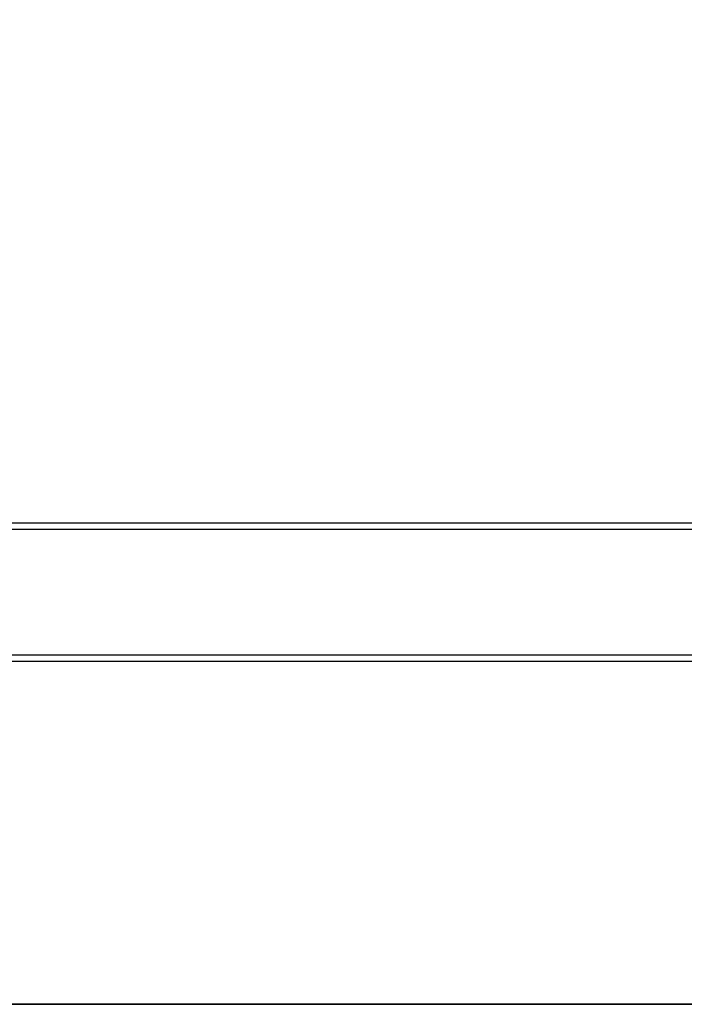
# Model space of a CAD drawing. Header units: millimetres. Extents: x -445 to 455, y -100 to 117.
# Tile 6 of 13: x -367 to -220, y -100 to 117. Entities that reach past the tile are written whole.
import ezdxf

# ---------------------------------------------------------------- set-up
doc = ezdxf.new("R2010")
doc.units = ezdxf.units.MM
doc.header["$MEASUREMENT"] = 0
doc.layers.add('Predefinito', color=5, linetype='Continuous')

# ---------------------------------------------------------------- blocks, each defined once
blk = doc.blocks.new('(#4957) MENSOLA_INTELIGENTE')
at = {"layer": 'Predefinito'}
for points in [[(2.04, 130.92), (450, 130.92)], [(872.62, 130.92), (27.38, 130.92)], [(78.78, 130.92), (78.63, 130.92)], [(78.78, 128.92), (78.66, 130.92)], [(78.78, 128.92), (78.66, 130.92)], [(821.22, 130.92), (78.78, 130.92)], [(78.78, 128.92), (78.78, 130.58)], [(2.04, 129.42), (450, 129.42)], [(872.62, 129.42), (27.38, 129.42)], [(78.78, 129.42), (78.63, 129.42)], [(821.22, 129.42), (78.78, 129.42)], [(78.78, 90.92), (78.78, 128.92)], [(78.78, 90.92), (78.78, 128.92)], [(78.78, 128.92), (821.22, 128.92)], [(78.78, 90.92), (78.78, 128.92)], [(78.78, 128.92), (821.22, 128.92)], [(78.78, 90.92), (78.78, 128.92)], [(78.78, 128.92), (78.78, 90.92)], [(78.78, 90.92), (78.78, 128.92)], [(78.78, 90.92), (78.78, 128.92)], [(821.22, 109.92), (78.78, 109.92)], [(821.22, 109.92), (78.78, 109.92)], [(78.66, 11.18), (78.78, 90.92)], [(78.66, 11.18), (78.78, 90.92)], [(821.22, 90.92), (78.78, 90.92)], [(78.78, 90.92), (821.22, 90.92)], [(821.22, 90.92), (78.78, 90.92)], [(898.4, 81.99), (1.6, 81.99)], [(898.4, 81.55), (1.6, 81.55)], [(2, 65.84), (898, 65.84)], [(2, 65.71), (450, 65.71)], [(2, 64.34), (898, 64.34)], [(2, 64.28), (450, 64.28)], [(10.25, 58.7), (889.75, 58.7)], [(10.25, 58.26), (889.75, 58.26)], [(879.53, 53.68), (20.47, 53.68)], [(879.53, 53.46), (20.47, 53.46)], [(879.53, 53.24), (20.47, 53.24)], [(2, 49.92), (898, 49.92)], [(2, 48.49), (898, 48.49)], [(2.89, 34.14), (450, 34.14)], [(450, 32.7), (2.89, 32.7)], [(897.07, 34.11), (2.93, 34.11)], [(897.07, 32.61), (2.93, 32.61)]]:
    blk.add_lwpolyline(points, dxfattribs=at)
at = {"layer": 'Predefinito', "extrusion": (0, 1, 0)}
for points in [[(-450, -76.84), (-1.72, -76.84)], [(-450, -75.41), (-1.72, -75.41)], [(-2.73, -105.9), (-450, -105.9)], [(-450, -104.46), (-2.73, -104.46)]]:
    blk.add_lwpolyline(points, dxfattribs=at)
at = {"layer": 'Predefinito', "extrusion": (1, 0, 0)}
for points in [[(129.82, -1.56), (129.82, -0.21)], [(128.92, -1.5), (128.92, 0)], [(109.92, -1.5), (109.92, 0)], [(90.92, -1.5), (90.92, 0)]]:
    blk.add_lwpolyline(points, dxfattribs=at)
at = {"layer": 'Predefinito', "extrusion": (-3.38712e-06, 0, 1)}
blk.add_lwpolyline([(450, 63.72), (4.99, 63.71)], dxfattribs=at)
at = {"layer": 'Predefinito', "extrusion": (-2.74133e-08, 0, 1)}
blk.add_lwpolyline([(450, 63.28), (5, 63.28)], dxfattribs=at)

msp = doc.modelspace()

# ---------------------------------------------------------------- block references
at = {"layer": 'Predefinito', "extrusion": (0, -1, 0)}
msp.add_blockref('(#4957) MENSOLA_INTELIGENTE', (-445.46, -112.15, 99.87), dxfattribs=at)

doc.saveas('drawing.dxf')
